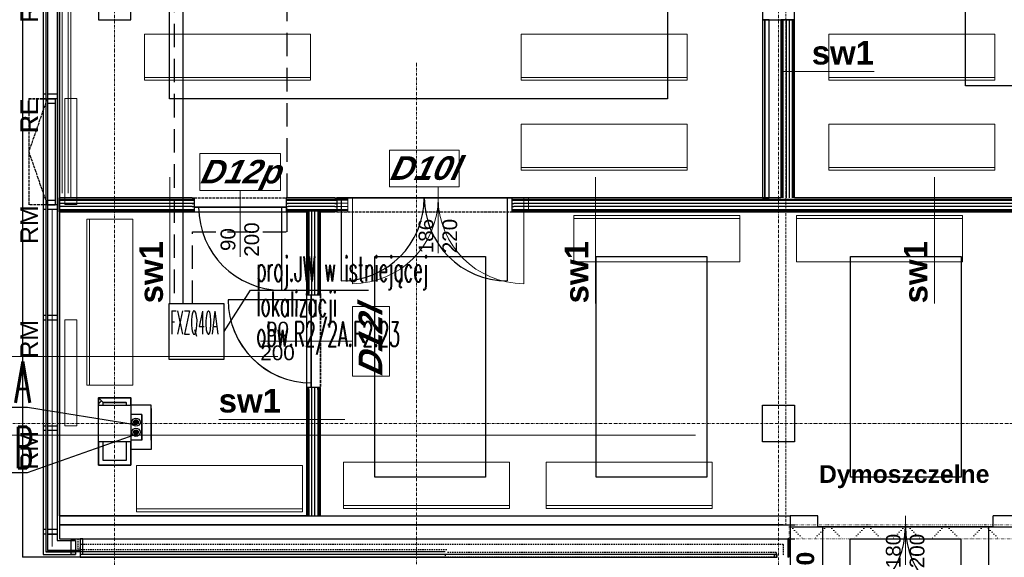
# Model space of a CAD drawing. Header units: millimetres. Extents: x -8642 to 28269, y -6609 to 3701.
# Tile 86 of 256: x -103 to 965, y -3620 to -3037. Entities that reach past the tile are written whole.
import ezdxf
from ezdxf.enums import TextEntityAlignment as Align

# ---------------------------------------------------------------- set-up
doc = ezdxf.new("R2010")
doc.units = ezdxf.units.MM
doc.header["$LTSCALE"] = 1000
doc.header["$MEASUREMENT"] = 0
for name, pattern in [('DASHED', [19.05, 12.7, -6.35]), ('rzut 1 pietra$0$ArchiTECH.PC 1. Line Type', [0.004, 0.003, -0.001]), ('rzut 1 pietra$0$ArchiTECH.PC 2. Line Type', [0.0025, 0.0015, -0.001]), ('rzut 1 pietra$0$ArchiTECH.PC 3. Line Type', [0.0013, 0.0003, -0.001]), ('rzut 1 pietra$0$ArchiTECH.PC 4. Line Type', [0.0028, 0.0003, -0.0025]), ('rzut 1 pietra$0$ArchiTECH.PC 5. Line Type', [0.0053, 0.003, -0.001, 0.0003, -0.001]), ('rzut 1 pietra$0$ArchiTECH.PC Solid Line Type', [0]), ('SUFIT_1 PIETRO$0$ArchiTECH.PC 1. Line Type', [0.004, 0.003, -0.001]), ('SUFIT_1 PIETRO$0$ArchiTECH.PC 2. Line Type', [0.0025, 0.0015, -0.001]), ('SUFIT_1 PIETRO$0$ArchiTECH.PC Solid Line Type', [0])]:
    doc.linetypes.add(name, pattern=pattern)
doc.layers.get('0').update_dxf_attribs({"lineweight": 25})
for name, color, linetype, lineweight in [('_Etap_4_klimatyzator_w starej_lokalizacji', 4, 'Continuous', 30), ('_Etap_4_opis', 7, 'Continuous', 30), ('_Numer_jednostki', 11, 'Continuous', 30), ('IS_ARCH', 254, 'Continuous', 18), ('IS_FREON_GAZ', 254, 'DASHED', 30), ('IS_HC_FREON_CIECZ', 254, 'Continuous', 30)]:
    doc.layers.add(name, color=color, linetype=linetype, lineweight=lineweight)
for name, color, linetype in [('IS_HC_IZOLACJA', 254, 'Continuous'), ('IS_UWAGI', 254, 'Continuous'), ('IS_WK_KAN_SKROPLINY', 254, 'DASHED'), ('SUFIT_1 PIETRO$0$ELEM KONSTRUKCJI - inwent', 254, 'Continuous'), ('SUFIT_1 PIETRO$0$INWENTARYZACJA', 254, 'Continuous'), ('SUFIT_1 PIETRO$0$Kalka 1', 254, 'Continuous'), ('SUFIT_1 PIETRO$0$Layer248', 254, 'Continuous'), ('SUFIT_1 PIETRO$0$sciany projektowane', 254, 'Continuous'), ('SUFIT_1 PIETRO$0$TYP SUFITÓW_NOWYCH', 254, 'Continuous')]:
    doc.layers.add(name, color=color, linetype=linetype)
doc.styles.add('romans1', font='simplex.shx', dxfattribs={"width": 0.8})
doc.styles.add('rzut 1 pietra$0$ArchiTECHStyle1', font='arial.ttf', dxfattribs={"height": 0.16})
doc.styles.add('rzut 1 pietra$0$ArchiTECHStyle3', font='arialbd.ttf', dxfattribs={"height": 0.192})
doc.styles.add('rzut 1 pietra$0$ArchiTECHStyle4', font='arialbi.ttf', dxfattribs={"oblique": 15, "height": 0.256})

# ---------------------------------------------------------------- blocks, each defined once
blk = doc.blocks.new('jw_FXZQ40A')
blk.add_lwpolyline([(0, 0), (60, 0), (60, 60), (0, 60)], close=True)
at = {"color": 7, "style": 'romans1', "width": 0.35}
blk.add_text('FXZQ40A', height=25, rotation=359.9189, dxfattribs=at).set_placement((1.5, 27.4))

msp = doc.modelspace()

# ---------------------------------------------------------------- hatches: boundary and pattern name
at = {"layer": 'IS_FREON_GAZ', "ltscale": 5}
msp.add_hatch(color=256, dxfattribs=at).paths.add_polyline_path([(25.6, -3473.4, 1), (20.6, -3473.4, 1)])
at = {"layer": 'IS_HC_FREON_CIECZ', "ltscale": 0.02}
msp.add_hatch(color=256, dxfattribs=at).paths.add_polyline_path([(25.6, -3484.3, 1), (20.6, -3484.3, 1)])

# ---------------------------------------------------------------- linework, layer by layer
at = {"layer": '_Etap_4_opis'}
for p, q in [((118.9, -3375.2), (147.4, -3330.4)), ((147.4, -3330.4), (275.2, -3330.4))]:
    msp.add_line(p, q, dxfattribs=at)
at = {"layer": '_Numer_jednostki'}
for points in [[(-202, -3457), (-94.4, -3457), (22.2, -3475.8)], [(-202, -3528), (-94.4, -3528), (22.2, -3486.8)]]:
    msp.add_lwpolyline(points, dxfattribs=at)
at = {"layer": 'IS_ARCH', "linetype": 'rzut 1 pietra$0$ArchiTECH.PC 5. Line Type'}
for p, q in [((0, 773.5), (0, -3884.1)), ((720, 773.5), (720, -3884.1)), ((327.5, -3083.8), (327.2, -6167.9)), ((6151.8, -3474.8), (-3581.2, -3474.8))]:
    msp.add_line(p, q, dxfattribs=at)
at = {"layer": 'IS_ARCH', "linetype": 'rzut 1 pietra$0$ArchiTECH.PC Solid Line Type'}
for p, q in [((-60, 60), (-60, -3574.8)), ((-77.5, -1257), (-77.5, -3616.8)), ((-74.5, -1257), (-74.5, -3613.8)), ((-73, -1257), (-73, -3612.3)), ((-62.5, -1257), (-62.5, -3601.8)), ((-100, -1824.5), (-100, -3619.8)), ((-60, -3000.1), (-60, -3230.1)), ((-47.5, -3230.1), (-47.5, -3000.1)), ((-59.9, -3006.3), (-59.9, -3584.8)), ((-57, -3006.3), (-57, -3224.9)), ((-50.3, -3006.3), (-50.3, -3224.9)), ((704.9, -3036.9), (702.4, -3036.9)), ((702.4, -3036.9), (702.4, -3230.2)), ((702.4, -3036.9), (702.4, -3230.2)), ((704.9, -3230.2), (704.9, -3036.9)), ((704.9, -3036.9), (704.9, -3230.2)), ((709.9, -3230.2), (709.9, -3036.9)), ((737.4, -3037), (722.4, -3037)), ((722.4, -3037), (722.4, -3230.2)), ((723.7, -3230.2), (723.7, -3037)), ((724.9, -3230.2), (724.9, -3037)), ((728.3, -3037), (728.3, -3230.2)), ((731.6, -3037), (731.6, -3230.2)), ((734.9, -3230.2), (734.9, -3037)), ((736.2, -3230.2), (736.2, -3037)), ((737.4, -3230.2), (737.4, -3037)), ((212.5, -3052.5), (32.5, -3052.5)), ((32.5, -3052.5), (32.5, -3102.5)), ((212.5, -3102.5), (212.5, -3052.5)), ((620.7, -3052.5), (440.7, -3052.5)), ((440.7, -3052.5), (440.7, -3102.5)), ((620.7, -3102.5), (620.7, -3052.5)), ((774.5, -3102.5), (774.5, -3052.5)), ((774.5, -3052.5), (954.5, -3052.5)), ((954.5, -3052.5), (954.5, -3102.5)), ((722.4, -3093.2), (823.6, -3093.2)), ((32.5, -3099.5), (212.5, -3099.5)), ((32.5, -3102.5), (212.5, -3102.5)), ((440.7, -3099.5), (620.7, -3099.5)), ((440.7, -3102.5), (620.7, -3102.5)), ((954.5, -3099.5), (774.5, -3099.5)), ((954.5, -3102.5), (774.5, -3102.5)), ((-77.5, -3117.5), (-77.5, -3122.5)), ((-74.5, -3117.5), (-77.5, -3117.5)), ((-74.5, -3117.5), (-74.5, -3122.5)), ((-73, -3117.5), (-73, -3122.5)), ((-62.5, -3117.5), (-73, -3117.5)), ((-62.5, -3117.5), (-62.5, -3122.5)), ((-74.5, -3122.5), (-77.5, -3122.5)), ((-73, -3122.5), (-73, -3127.5)), ((-73, -3122.5), (-64.5, -3122.5)), ((-62.5, -3122.5), (-73, -3122.5)), ((-73, -3127.5), (-64.5, -3127.5)), ((-64.5, -3122.5), (-64.6, -3237.5)), ((-64.5, -3122.5), (-64.5, -3127.5)), ((-41.1, -3122.5), (-54.1, -3122.5)), ((-54.1, -3122.5), (-54.1, -3237.5)), ((-41.1, -3122.5), (-54.1, -3122.5)), ((-54.1, -3122.5), (-54.1, -3237.5)), ((-41.1, -3122.5), (-54.1, -3122.5)), ((-54.1, -3122.5), (-54.1, -3237.5)), ((-41.1, -3122.5), (-54.1, -3122.5)), ((-54.1, -3122.5), (-54.1, -3237.5)), ((-41.1, -3237.5), (-41.1, -3122.5)), ((-41.1, -3237.5), (-41.1, -3122.5)), ((-41.1, -3237.5), (-41.1, -3122.5)), ((-41.1, -3237.5), (-41.1, -3122.5)), ((620.7, -3150.1), (440.7, -3150.1)), ((440.7, -3150.1), (440.7, -3200.1)), ((620.7, -3200.1), (620.7, -3150.1)), ((774.5, -3200.1), (774.5, -3150.1)), ((774.5, -3150.1), (954.5, -3150.1)), ((954.5, -3150.1), (954.5, -3200.1)), ((298, -3218.3), (298, -3178.3)), ((298, -3178.3), (373.6, -3178.3)), ((373.6, -3178.3), (373.6, -3218.3)), ((92.3, -3222.2), (92.3, -3182.2)), ((92.3, -3182.2), (179.9, -3182.2)), ((179.9, -3182.2), (179.9, -3222.2)), ((440.7, -3197.1), (620.7, -3197.1)), ((440.7, -3200.1), (620.7, -3200.1)), ((954.5, -3197.1), (774.5, -3197.1)), ((954.5, -3200.1), (774.5, -3200.1)), ((60, -3207.8), (60, -3344.6)), ((521.4, -3207.8), (521.4, -3344.6)), ((889.1, -3207.8), (889.1, -3344.6)), ((179.9, -3222.2), (92.3, -3222.2)), ((136.1, -3222.3), (136.1, -3294)), ((373.6, -3218.3), (298, -3218.3)), ((350.8, -3218.2), (350.8, -3290.2)), ((-73.1, -3232.5), (-73.1, -3237.5)), ((-73.1, -3232.5), (-64.6, -3232.5)), ((-64.6, -3232.5), (-64.6, -3237.5)), ((84.1, -3230.2), (-60.5, -3230.2)), ((-60.5, -3230.2), (-60.5, -3245.2)), ((-60.5, -3231.5), (84.1, -3231.5)), ((-60.5, -3232.7), (84.1, -3232.7)), ((-60, -3230.1), (-47.5, -3230.1)), ((84.1, -3230.2), (86.1, -3230.2)), ((84.1, -3231.5), (86.1, -3231.5)), ((84.1, -3232.7), (86.1, -3232.7)), ((86.1, -3230.2), (86.1, -3231.5)), ((86.1, -3231.5), (86.1, -3232.7)), ((86.1, -3232.7), (86.1, -3240.2)), ((188.1, -3230.2), (186.1, -3230.2)), ((186.1, -3230.2), (186.1, -3231.5)), ((186.1, -3231.5), (188.1, -3231.5)), ((186.1, -3231.5), (186.1, -3232.7)), ((186.1, -3232.7), (188.1, -3232.7)), ((186.1, -3232.7), (186.1, -3240.2)), ((250.8, -3230.2), (188.1, -3230.2)), ((188.1, -3231.5), (250.8, -3231.5)), ((188.1, -3232.7), (250.8, -3232.7)), ((250.8, -3230.2), (252.8, -3230.2)), ((250.8, -3231.5), (252.8, -3231.5)), ((250.8, -3232.7), (252.8, -3232.7)), ((252.8, -3230.2), (252.8, -3231.5)), ((252.8, -3230.2), (448.8, -3230.2)), ((448.8, -3230.2), (252.8, -3230.2)), ((252.8, -3230.2), (448.8, -3230.2)), ((252.8, -3231.5), (252.8, -3232.7)), ((252.8, -3232.7), (252.8, -3235.2)), ((257.8, -3230.2), (257.8, -3323.2)), ((443.8, -3230.2), (443.8, -3323.2)), ((450.8, -3230.2), (448.8, -3230.2)), ((448.8, -3230.2), (448.8, -3231.5)), ((448.8, -3231.5), (450.8, -3231.5)), ((448.8, -3231.5), (448.8, -3232.7)), ((448.8, -3232.7), (450.8, -3232.7)), ((448.8, -3232.7), (448.8, -3235.2)), ((660.3, -3230.2), (450.8, -3230.2)), ((450.8, -3231.5), (660.3, -3231.5)), ((450.8, -3232.7), (660.3, -3232.7)), ((722.4, -3230.2), (660.3, -3230.2)), ((660.3, -3231.5), (979.7, -3231.5)), ((660.3, -3232.7), (979.7, -3232.7)), ((702.4, -3230.2), (704.9, -3230.2)), ((702.4, -3230.2), (709.9, -3230.2)), ((979.7, -3230.2), (737.4, -3230.2)), ((-77.5, -3237.5), (-77.5, -3242.5)), ((-74.5, -3237.5), (-77.5, -3237.5)), ((-74.5, -3242.5), (-77.5, -3242.5)), ((-74.5, -3237.5), (-74.5, -3242.5)), ((-73.1, -3237.5), (-64.6, -3237.5)), ((-73, -3237.5), (-73, -3242.5)), ((-62.5, -3237.5), (-73, -3237.5)), ((-62.5, -3242.5), (-73, -3242.5)), ((-67.8, -3242.5), (-67.8, -3608.1)), ((-62.5, -3237.5), (-62.5, -3242.5)), ((84.1, -3236), (-60.5, -3236)), ((84.1, -3239.4), (-60.5, -3239.4)), ((-60.5, -3242.7), (84.1, -3242.7)), ((-60.5, -3244), (84.1, -3244)), ((-60.5, -3245.2), (84.1, -3245.2)), ((-54.1, -3237.5), (-41.1, -3237.5)), ((-54.1, -3237.5), (-41.1, -3237.5)), ((-54.1, -3237.5), (-41.1, -3237.5)), ((-54.1, -3237.5), (-41.1, -3237.5)), ((84.1, -3236), (86.1, -3236)), ((84.1, -3239.4), (86.1, -3239.4)), ((84.1, -3242.7), (86.1, -3242.7)), ((84.1, -3244), (86.1, -3244)), ((86.1, -3245.2), (84.1, -3245.2)), ((84.1, -3245.2), (86.1, -3245.2)), ((86.1, -3240.2), (86.1, -3242.7)), ((86.1, -3240.2), (186.1, -3240.2)), ((186.1, -3240.2), (86.1, -3240.2)), ((186.1, -3240.2), (86.1, -3240.2)), ((86.1, -3242.7), (86.1, -3244)), ((86.1, -3244), (86.1, -3245.2)), ((181.1, -3240.2), (181.1, -3330.2)), ((186.1, -3236), (188.1, -3236)), ((186.1, -3239.4), (188.1, -3239.4)), ((186.1, -3240.2), (186.1, -3242.7)), ((186.1, -3242.7), (188.1, -3242.7)), ((186.1, -3242.7), (186.1, -3244)), ((186.1, -3244), (188.1, -3244)), ((186.1, -3244), (186.1, -3245.2)), ((186.1, -3245.2), (188.1, -3245.2)), ((186.1, -3245.2), (188.1, -3245.2)), ((250.8, -3236), (188.1, -3236)), ((250.8, -3239.4), (188.1, -3239.4)), ((188.1, -3242.7), (250.8, -3242.7)), ((188.1, -3244), (250.8, -3244)), ((188.1, -3245.2), (208, -3245.2)), ((208, -3245.2), (208, -3333.7)), ((209.3, -3245.2), (209.3, -3333.7)), ((210.5, -3245.2), (210.5, -3333.7)), ((213.8, -3333.7), (213.8, -3245.2)), ((217.2, -3333.7), (217.2, -3245.2)), ((220.5, -3245.2), (220.5, -3333.7)), ((221.8, -3245.2), (221.8, -3333.7)), ((223, -3333.7), (223, -3245.2)), ((223, -3245.2), (250.8, -3245.2)), ((250.8, -3236), (252.8, -3236)), ((250.8, -3239.4), (252.8, -3239.4)), ((250.8, -3242.7), (252.8, -3242.7)), ((250.8, -3244), (252.8, -3244)), ((252.8, -3245.2), (250.8, -3245.2)), ((252.8, -3235.2), (252.8, -3242.7)), ((252.8, -3242.7), (252.8, -3244)), ((252.8, -3244), (252.8, -3245.2)), ((448.8, -3235.2), (448.8, -3242.7)), ((448.8, -3236), (450.8, -3236)), ((448.8, -3239.4), (450.8, -3239.4)), ((448.8, -3242.7), (450.8, -3242.7)), ((448.8, -3242.7), (448.8, -3244)), ((448.8, -3244), (450.8, -3244)), ((448.8, -3244), (448.8, -3245.2)), ((448.8, -3245.2), (450.8, -3245.2)), ((660.3, -3236), (450.8, -3236)), ((660.3, -3239.4), (450.8, -3239.4)), ((450.8, -3242.7), (660.3, -3242.7)), ((450.8, -3244), (660.3, -3244)), ((450.8, -3245.2), (660.3, -3245.2)), ((979.7, -3236), (660.3, -3236)), ((979.7, -3239.4), (660.3, -3239.4)), ((660.3, -3242.7), (979.7, -3242.7)), ((660.3, -3244), (979.7, -3244)), ((660.3, -3245.2), (979.7, -3245.2)), ((-30.3, -3253.2), (-30.3, -3433.2)), ((19.7, -3253.2), (-30.3, -3253.2)), ((-27.3, -3253.2), (-27.3, -3433.2)), ((19.7, -3433.2), (19.7, -3253.2)), ((677.9, -3249.4), (497.9, -3249.4)), ((497.9, -3249.4), (497.9, -3299.4)), ((677.9, -3252.4), (497.9, -3252.4)), ((677.9, -3299.4), (677.9, -3249.4)), ((919.4, -3249.4), (739.4, -3249.4)), ((739.4, -3249.4), (739.4, -3299.4)), ((919.4, -3252.4), (739.4, -3252.4)), ((919.4, -3299.4), (919.4, -3249.4)), ((497.9, -3299.4), (677.9, -3299.4)), ((739.4, -3299.4), (919.4, -3299.4)), ((213, -3340.7), (123, -3340.7)), ((208, -3335.7), (208, -3333.7)), ((208, -3335.7), (208, -3333.7)), ((209.3, -3335.7), (208, -3335.7)), ((209.3, -3335.7), (209.3, -3333.7)), ((210.5, -3335.7), (209.3, -3335.7)), ((210.5, -3335.7), (210.5, -3333.7)), ((213, -3335.7), (210.5, -3335.7)), ((220.5, -3335.7), (213, -3335.7)), ((213, -3335.7), (213, -3435.7)), ((213, -3435.7), (213, -3335.7)), ((213, -3335.7), (213, -3435.7)), ((213.8, -3335.7), (213.8, -3333.7)), ((217.2, -3335.7), (217.2, -3333.7)), ((220.5, -3335.7), (220.5, -3333.7)), ((221.8, -3335.7), (220.5, -3335.7)), ((221.8, -3335.7), (221.8, -3333.7)), ((223, -3335.7), (221.8, -3335.7)), ((223, -3333.7), (223, -3335.7)), ((257.9, -3423.5), (257.9, -3347.9)), ((257.9, -3347.9), (297.9, -3347.9)), ((297.9, -3347.9), (297.9, -3423.5)), ((-77.5, -3357.5), (-77.5, -3362.5)), ((-74.5, -3357.5), (-77.5, -3357.5)), ((-74.5, -3362.5), (-77.5, -3362.5)), ((-74.5, -3357.5), (-74.5, -3362.5)), ((-73, -3357.5), (-73, -3362.5)), ((-62.5, -3357.5), (-73, -3357.5)), ((-62.5, -3362.5), (-73, -3362.5)), ((-62.5, -3357.5), (-62.5, -3362.5)), ((-41.1, -3362.5), (-54.1, -3362.5)), ((-54.1, -3362.5), (-54.1, -3477.5)), ((-41.1, -3362.5), (-54.1, -3362.5)), ((-54.1, -3362.5), (-54.1, -3477.5)), ((-41.1, -3477.5), (-41.1, -3362.5)), ((-41.1, -3477.5), (-41.1, -3362.5)), ((258, -3385.7), (158, -3385.7)), ((-173.9, -3402.1), (177, -3402.1)), ((297.9, -3423.5), (257.9, -3423.5)), ((-30.3, -3433.2), (19.7, -3433.2)), ((209.3, -3435.7), (208, -3435.7)), ((208, -3435.7), (208, -3437.7)), ((208, -3437.7), (208, -3435.7)), ((208, -3437.7), (208, -3574.8)), ((210.5, -3435.7), (209.3, -3435.7)), ((209.3, -3437.7), (209.3, -3435.7)), ((209.3, -3437.7), (209.3, -3574.8)), ((213, -3435.7), (210.5, -3435.7)), ((210.5, -3437.7), (210.5, -3435.7)), ((210.5, -3437.7), (210.5, -3574.8)), ((220.5, -3435.7), (213, -3435.7)), ((213.8, -3437.7), (213.8, -3435.7)), ((213.8, -3574.8), (213.8, -3437.7)), ((217.2, -3437.7), (217.2, -3435.7)), ((217.2, -3574.8), (217.2, -3437.7)), ((221.8, -3435.7), (220.5, -3435.7)), ((220.5, -3437.7), (220.5, -3435.7)), ((220.5, -3437.7), (220.5, -3574.8)), ((223, -3435.7), (221.8, -3435.7)), ((221.8, -3437.7), (221.8, -3435.7)), ((221.8, -3437.7), (221.8, -3574.8)), ((223, -3437.7), (223, -3435.7)), ((223, -3574.8), (223, -3437.7)), ((-17.4, -3446.8), (-17.4, -3454.8)), ((17.6, -3446.8), (-17.4, -3446.8)), ((-12.4, -3452), (-17.4, -3447)), ((17.6, -3454.8), (17.6, -3446.8)), ((-17.5, -3454.8), (17.5, -3454.8)), ((-17.5, -3494.8), (-17.5, -3454.8)), ((-17.4, -3453.5), (-14.1, -3450.1)), ((-17.4, -3454.8), (-12.4, -3454.8)), ((-12.4, -3454.8), (-12.4, -3451.8)), ((-12.4, -3451.8), (12.6, -3451.8)), ((12.6, -3451.8), (12.6, -3454.8)), ((12.6, -3454.8), (17.6, -3454.8)), ((17.5, -3454.8), (17.5, -3494.8)), ((702.5, -3454.8), (737.4, -3454.8)), ((702.5, -3494.8), (702.5, -3454.8)), ((737.4, -3454.8), (737.4, -3494.8)), ((-74.5, -3477.5), (-77.5, -3477.5)), ((-77.5, -3477.5), (-77.5, -3482.5)), ((-74.5, -3477.5), (-74.5, -3482.5)), ((-62.5, -3477.5), (-73, -3477.5)), ((-73, -3477.5), (-73, -3482.5)), ((-62.5, -3477.5), (-62.5, -3482.5)), ((-54.1, -3477.5), (-41.1, -3477.5)), ((-54.1, -3477.5), (-41.1, -3477.5)), ((249.5, -3470.6), (112.8, -3470.6)), ((-173.9, -3487.5), (629.8, -3487.5)), ((-74.5, -3482.5), (-77.5, -3482.5)), ((-62.5, -3482.5), (-73, -3482.5)), ((17.5, -3494.8), (-17.5, -3494.8)), ((-12.4, -3494.8), (-17.4, -3494.8)), ((-17.4, -3494.8), (-17.4, -3519.8)), ((-12.4, -3514.8), (-12.4, -3494.8)), ((17.6, -3494.8), (12.6, -3494.8)), ((12.6, -3494.8), (12.6, -3514.8)), ((17.6, -3519.8), (17.6, -3494.8)), ((737.4, -3494.8), (702.5, -3494.8)), ((-17.4, -3519.8), (17.6, -3519.8)), ((12.6, -3514.8), (-12.4, -3514.8)), ((203.8, -3520.5), (23.8, -3520.5)), ((23.8, -3520.5), (23.8, -3570.5)), ((203.8, -3570.5), (203.8, -3520.5)), ((428, -3516.9), (248, -3516.9)), ((248, -3516.9), (248, -3566.9)), ((428, -3566.9), (428, -3516.9)), ((647.9, -3516.9), (467.9, -3516.9)), ((467.9, -3516.9), (467.9, -3566.9)), ((647.9, -3566.9), (647.9, -3516.9)), ((248, -3563.9), (428, -3563.9)), ((467.9, -3563.9), (647.9, -3563.9)), ((-60, -3574.8), (732.5, -3574.8)), ((23.8, -3567.5), (203.8, -3567.5)), ((23.8, -3570.5), (203.8, -3570.5)), ((208, -3574.8), (223, -3574.8)), ((248, -3566.9), (428, -3566.9)), ((467.9, -3566.9), (647.9, -3566.9)), ((762.5, -3574.8), (732.5, -3574.8)), ((732.5, -3574.8), (732.5, -3586.8)), ((732.5, -3574.8), (732.5, -4012.2)), ((762.5, -3581.8), (762.5, -3574.8)), ((857.5, -3574.8), (857.5, -3631.8)), ((982.5, -3574.8), (952.5, -3574.8)), ((952.5, -3581.8), (952.5, -3574.8)), ((-0.2, -3584.8), (-59.9, -3584.8)), ((-59.9, -3584.8), (737.6, -3584.8)), ((-59.9, -3584.8), (-59.9, -3599.8)), ((725.1, -3584.8), (-0.2, -3584.8)), ((732.5, -3586.8), (762.5, -3586.8)), ((762.5, -3586.8), (762.5, -3581.8)), ((762.5, -3586.8), (952.5, -3586.8)), ((952.5, -3586.8), (762.5, -3586.8)), ((767.5, -3586.8), (767.5, -3676.8)), ((947.5, -3586.8), (947.5, -3676.8)), ((952.5, -3586.8), (952.5, -3581.8)), ((952.5, -3586.8), (982.5, -3586.8)), ((952.5, -3586.8), (952.5, -3586.8)), ((-77.5, -3589.8), (-77.5, -3594.8)), ((-74.5, -3589.8), (-77.5, -3589.8)), ((-74.5, -3589.8), (-77.5, -3589.8)), ((-74.5, -3594.8), (-77.5, -3594.8)), ((-74.5, -3594.8), (-77.5, -3594.8)), ((-74.5, -3589.8), (-74.5, -3594.8)), ((-74.5, -3589.8), (-74.5, -3594.8)), ((-62.5, -3589.8), (-73, -3589.8)), ((-73, -3589.8), (-73, -3594.8)), ((-62.5, -3589.8), (-73, -3589.8)), ((-73, -3594.8), (-62.5, -3594.8)), ((-62.5, -3594.8), (-73, -3594.8)), ((-62.5, -3589.8), (-62.5, -3594.8)), ((-62.5, -3601.8), (-42.5, -3601.8)), ((-59.9, -3599.8), (737.6, -3599.8)), ((-47.5, -3601.8), (-47.5, -3612.3)), ((-42.5, -3601.8), (-47.5, -3601.8)), ((-42.5, -3601.8), (-42.5, -3612.3)), ((-34.5, -3599.8), (-37.5, -3599.8)), ((-37.5, -3599.8), (-37.5, -3619.8)), ((-34.5, -3616.8), (-34.5, -3599.8)), ((731.3, -3599.8), (730, -3599.8)), ((730, -3599.8), (730, -3619.8)), ((731.3, -3599.8), (731.2, -3619.8)), ((-77.5, -3616.8), (-42.5, -3616.8)), ((-74.5, -3613.8), (-42.5, -3613.8)), ((-42.5, -3612.3), (-73, -3612.3)), ((-42.5, -3612.3), (-47.5, -3612.3)), ((-47.5, -3613.8), (-47.5, -3616.8)), ((-47.5, -3613.8), (-42.5, -3613.8)), ((-47.5, -3613.8), (-47.5, -3616.8)), ((-42.5, -3613.8), (-47.5, -3613.8)), ((-42.5, -3616.8), (-47.5, -3616.8)), ((-45, -3612.4), (-37.7, -3612.4)), ((-45, -3612.5), (-45, -3613.8)), ((-45, -3612.5), (-37.6, -3612.5)), ((-45, -3613.8), (-37.6, -3613.8)), ((-42.5, -3613.8), (-42.5, -3616.8)), ((-42.5, -3613.8), (-42.5, -3616.8)), ((-37.7, -3609.2), (-37.7, -3612.4)), ((-37.6, -3612.5), (-37.6, -3613.8)), ((358.5, -3613.8), (-37.5, -3613.8)), ((-37.5, -3613.8), (-37.5, -3616.8)), ((358.5, -3616.8), (-37.5, -3616.8)), ((718.4, -3616.8), (-34.5, -3616.8)), ((715, -3616.8), (358.5, -3616.8)), ((715, -3616.8), (715, -3619.8)), ((718.4, -3619.8), (718.4, -3616.8)), ((358.5, -3619.8), (-100, -3619.8)), ((-37.5, -3619.8), (718.4, -3619.8)), ((731.2, -3619.8), (730, -3619.8))]:
    msp.add_line(p, q, dxfattribs=at)
at = {"layer": 'IS_ARCH', "linetype": 'rzut 1 pietra$0$ArchiTECH.PC 1. Line Type'}
for p, q in [((-60, -1262), (-59.9, -3599.8)), ((727.9, -1742.6), (727.9, -3584.8)), ((-93.2, -3122.5), (-93.2, -3237.5)), ((-73.2, -3122.5), (-93.2, -3180)), ((-93.2, -3122.5), (-73.2, -3122.5)), ((-93.2, -3180), (-73.1, -3237.5)), ((86.1, -3230.2), (186.1, -3230.2)), ((252.8, -3230.2), (448.8, -3230.2)), ((-73.1, -3237.5), (-93.2, -3237.5)), ((86.1, -3245.2), (186.1, -3245.2)), ((252.8, -3245.2), (448.8, -3245.2)), ((208, -3335.7), (208, -3435.7)), ((223, -3335.7), (223, -3435.7)), ((-59.9, -3599.8), (732.5, -3599.8)), ((732.5, -3599.8), (732.5, -4004))]:
    msp.add_line(p, q, dxfattribs=at)
at = {"layer": 'IS_ARCH', "linetype": 'rzut 1 pietra$0$ArchiTECH.PC 4. Line Type'}
for p, q in [((731.4, -3584.8), (746.4, -3599.8)), ((773.8, -3584.8), (758.8, -3599.8)), ((773.8, -3584.8), (788.8, -3599.8)), ((816.2, -3584.8), (801.2, -3599.8)), ((816.2, -3584.8), (831.2, -3599.8)), ((858.7, -3584.8), (843.7, -3599.8)), ((858.7, -3584.8), (873.7, -3599.8)), ((901.1, -3584.8), (886.1, -3599.8)), ((901.1, -3584.8), (916.1, -3599.8)), ((943.5, -3584.8), (928.5, -3599.8)), ((943.5, -3584.8), (958.5, -3599.8))]:
    msp.add_line(p, q, dxfattribs=at)
at = {"layer": 'IS_ARCH', "linetype": 'rzut 1 pietra$0$ArchiTECH.PC 3. Line Type'}
for p, q in [((731.4, -3584.8), (983.8, -3584.8)), ((731.4, -3599.8), (731.4, -3584.8)), ((983.8, -3599.8), (731.4, -3599.8))]:
    msp.add_line(p, q, dxfattribs=at)
at = {"layer": 'IS_ARCH', "linetype": 'rzut 1 pietra$0$ArchiTECH.PC 2. Line Type'}
for p, q in [((-40.1, -3599.8), (-40.1, -3612.3)), ((-37.5, -3599.8), (-37.5, -3611.8)), ((725, -3605.8), (-37.5, -3605.8)), ((725, -3605.8), (725, -3618.4)), ((-42.5, -3612.3), (-37.6, -3612.3)), ((360.1, -3611.8), (-37.5, -3611.8)), ((358.5, -3616.8), (358.5, -3619.8)), ((358.5, -3616.8), (358.5, -3619.8)), ((717.5, -3614.8), (360.1, -3614.8)), ((717.5, -3614.8), (717.5, -3619.8)), ((715, -3619.8), (358.5, -3619.8))]:
    msp.add_line(p, q, dxfattribs=at)
at = {"layer": 'IS_ARCH', "linetype": 'rzut 1 pietra$0$ArchiTECH.PC Solid Line Type'}
for centre, radius, start, end in [((257.8, -3230.2), 93, 270, 0), ((443.8, -3230.2), 93, 180, 270), ((181.1, -3240.2), 90, 180, 270), ((213, -3340.7), 90, 180, 270), ((767.5, -3586.8), 90, 270, 0), ((947.5, -3586.8), 90, 180, 270)]:
    msp.add_arc(centre, radius, start, end, dxfattribs=at)
at = {"layer": 'IS_FREON_GAZ', "ltscale": 0.002}
msp.add_lwpolyline([(389.9, -1060.1), (64.4, -1060.1), (64.4, -3345.2)], dxfattribs=at)
at = {"layer": 'IS_FREON_GAZ', "ltscale": 5}
msp.add_circle((23.1, -3473.4), 2.5, dxfattribs=at)
at = {"layer": 'IS_HC_FREON_CIECZ', "ltscale": 0.002}
msp.add_lwpolyline([(74.4, -3345.2), (74.4, -1070.1), (389.9, -1070.1)], dxfattribs=at)
at = {"layer": 'IS_HC_FREON_CIECZ', "ltscale": 0.02}
msp.add_circle((23.1, -3484.3), 2.5, dxfattribs=at)
at = {"layer": 'IS_HC_IZOLACJA'}
for centre in [(23.1, -3473.4), (23.1, -3484.3)]:
    msp.add_circle(centre, 4.5, dxfattribs=at)
at = {"layer": 'IS_UWAGI'}
for points in [[(39.6, -3493), (39.5, -3455), (17.5, -3455)], [(39.5, -3458.6), (39.6, -3503), (17.6, -3503)], [(29.6, -3493), (29.5, -3465), (17.5, -3465)], [(29.5, -3465), (29.6, -3493), (17.6, -3493)]]:
    msp.add_lwpolyline(points, dxfattribs=at)
at = {"layer": 'IS_WK_KAN_SKROPLINY', "lineweight": 30, "ltscale": 0.002}
msp.add_lwpolyline([(84.4, -3345.2), (84.4, -3267.1), (186.9, -3267.1), (186.9, -2316.1), (299.4, -2316.1)], dxfattribs=at)
at = {"layer": 'SUFIT_1 PIETRO$0$ELEM KONSTRUKCJI - inwent', "linetype": 'SUFIT_1 PIETRO$0$ArchiTECH.PC Solid Line Type'}
for p, q in [((-17.6, -2977), (-17.6, -3037)), ((17.4, -3037), (17.4, -2977)), ((702.4, -2977), (702.4, -3037)), ((737.4, -3037), (737.4, -2977)), ((-17.6, -3037), (17.4, -3037)), ((702.4, -3037), (737.4, -3037)), ((-17.5, -3454.8), (17.5, -3454.8)), ((-17.5, -3494.8), (-17.5, -3454.8)), ((17.5, -3454.8), (17.5, -3494.8)), ((702.5, -3454.8), (737.4, -3454.8)), ((702.5, -3494.8), (702.5, -3454.8)), ((737.4, -3454.8), (737.4, -3494.8)), ((17.5, -3494.8), (-17.5, -3494.8)), ((737.4, -3494.8), (702.5, -3494.8))]:
    msp.add_line(p, q, dxfattribs=at)
at = {"layer": 'SUFIT_1 PIETRO$0$INWENTARYZACJA', "linetype": 'SUFIT_1 PIETRO$0$ArchiTECH.PC Solid Line Type'}
for p, q in [((-17.4, -3446.9), (-17.4, -3454.9)), ((17.6, -3446.9), (-17.4, -3446.9)), ((-12.4, -3452.1), (-17.4, -3447.1)), ((17.6, -3454.9), (17.6, -3446.9)), ((-17.4, -3453.5), (-14.1, -3450.2)), ((-17.4, -3454.9), (-12.4, -3454.9)), ((-12.4, -3454.9), (-12.4, -3451.9)), ((-12.4, -3451.9), (12.6, -3451.9)), ((12.6, -3451.9), (12.6, -3454.9)), ((12.6, -3454.9), (17.6, -3454.9)), ((-12.4, -3494.9), (-17.4, -3494.9)), ((-17.4, -3494.9), (-17.4, -3519.9)), ((-12.4, -3514.9), (-12.4, -3494.9)), ((17.6, -3494.9), (12.6, -3494.9)), ((12.6, -3494.9), (12.6, -3514.9)), ((17.6, -3519.9), (17.6, -3494.9)), ((-17.4, -3519.9), (17.6, -3519.9)), ((12.6, -3514.9), (-12.4, -3514.9)), ((-34.5, -3599.9), (-37.5, -3599.9)), ((-37.5, -3599.9), (-37.5, -3619.9)), ((-34.5, -3616.9), (-34.5, -3599.9)), ((718.4, -3616.9), (-34.5, -3616.9)), ((718.4, -3619.9), (718.4, -3616.9)), ((-37.5, -3619.9), (718.4, -3619.9))]:
    msp.add_line(p, q, dxfattribs=at)
at = {"layer": 'SUFIT_1 PIETRO$0$Kalka 1', "linetype": 'SUFIT_1 PIETRO$0$ArchiTECH.PC Solid Line Type'}
for p, q in [((-60, 59.9), (-60, -3574.9)), ((-77.5, -1257.1), (-77.5, -3616.9)), ((-74.5, -1257.1), (-74.5, -3613.9)), ((-73, -1257.1), (-73, -3612.4)), ((-62.5, -1257.1), (-62.5, -3601.9)), ((-100, -1824.6), (-100, -3619.9)), ((-59.9, -3006.3), (-59.9, -3584.9)), ((-74.5, -3117.6), (-77.5, -3117.6)), ((-77.5, -3117.6), (-77.5, -3122.6)), ((-74.5, -3117.6), (-74.5, -3122.6)), ((-62.5, -3117.6), (-73, -3117.6)), ((-73, -3117.6), (-73, -3122.6)), ((-62.5, -3117.6), (-62.5, -3122.6)), ((-74.5, -3122.6), (-77.5, -3122.6)), ((-62.5, -3122.6), (-73, -3122.6)), ((-73, -3122.6), (-64.5, -3122.6)), ((-73, -3122.6), (-73, -3127.6)), ((-73, -3127.6), (-64.5, -3127.6)), ((-64.5, -3122.6), (-64.6, -3237.6)), ((-64.5, -3122.6), (-64.5, -3127.6)), ((-73.1, -3232.6), (-64.6, -3232.6)), ((-73.1, -3232.6), (-73.1, -3237.6)), ((-64.6, -3232.6), (-64.6, -3237.6)), ((-74.5, -3237.6), (-77.5, -3237.6)), ((-77.5, -3237.6), (-77.5, -3242.6)), ((-74.5, -3242.6), (-77.5, -3242.6)), ((-74.5, -3237.6), (-74.5, -3242.6)), ((-73.1, -3237.6), (-64.6, -3237.6)), ((-62.5, -3237.6), (-73, -3237.6)), ((-73, -3237.6), (-73, -3242.6)), ((-62.5, -3242.6), (-73, -3242.6)), ((-62.5, -3237.6), (-62.5, -3242.6)), ((-74.5, -3357.6), (-77.5, -3357.6)), ((-77.5, -3357.6), (-77.5, -3362.6)), ((-74.5, -3362.6), (-77.5, -3362.6)), ((-74.5, -3357.6), (-74.5, -3362.6)), ((-62.5, -3357.6), (-73, -3357.6)), ((-73, -3357.6), (-73, -3362.6)), ((-62.5, -3362.6), (-73, -3362.6)), ((-62.5, -3357.6), (-62.5, -3362.6)), ((-77.5, -3477.6), (-77.5, -3482.6)), ((-74.5, -3477.6), (-77.5, -3477.6)), ((-74.5, -3477.6), (-74.5, -3482.6)), ((-73, -3477.6), (-73, -3482.6)), ((-62.5, -3477.6), (-73, -3477.6)), ((-62.5, -3477.6), (-62.5, -3482.6)), ((-74.5, -3482.6), (-77.5, -3482.6)), ((-62.5, -3482.6), (-73, -3482.6)), ((-60, -3574.9), (732.5, -3574.9)), ((732.5, -3574.9), (732.5, -4012.3)), ((-59.9, -3584.9), (-59.9, -3599.9)), ((-59.9, -3584.9), (737.6, -3584.9)), ((-0.2, -3584.9), (-59.9, -3584.9)), ((725.1, -3584.9), (-0.2, -3584.9)), ((-74.5, -3589.9), (-77.5, -3589.9)), ((-74.5, -3589.9), (-77.5, -3589.9)), ((-77.5, -3589.9), (-77.5, -3594.9)), ((-74.5, -3594.9), (-77.5, -3594.9)), ((-74.5, -3594.9), (-77.5, -3594.9)), ((-74.5, -3589.9), (-74.5, -3594.9)), ((-74.5, -3589.9), (-74.5, -3594.9)), ((-62.5, -3589.9), (-73, -3589.9)), ((-73, -3589.9), (-73, -3594.9)), ((-62.5, -3589.9), (-73, -3589.9)), ((-62.5, -3594.9), (-73, -3594.9)), ((-73, -3594.9), (-62.5, -3594.9)), ((-62.5, -3589.9), (-62.5, -3594.9)), ((-62.5, -3601.9), (-42.5, -3601.9)), ((-59.9, -3599.9), (737.6, -3599.9)), ((-42.5, -3601.9), (-47.5, -3601.9)), ((-47.5, -3601.9), (-47.5, -3612.4)), ((-42.5, -3601.9), (-42.5, -3612.4)), ((730, -3599.9), (730, -3619.9)), ((731.3, -3599.9), (730, -3599.9)), ((731.3, -3599.9), (731.2, -3619.9)), ((-77.5, -3616.9), (-42.5, -3616.9)), ((-74.5, -3613.9), (-42.5, -3613.9)), ((-42.5, -3612.4), (-73, -3612.4)), ((-42.5, -3612.4), (-47.5, -3612.4)), ((-42.5, -3613.9), (-47.5, -3613.9)), ((-47.5, -3613.9), (-47.5, -3616.9)), ((-47.5, -3613.9), (-42.5, -3613.9)), ((-47.5, -3613.9), (-47.5, -3616.9)), ((-42.5, -3616.9), (-47.5, -3616.9)), ((-45, -3612.5), (-37.7, -3612.5)), ((-45, -3612.6), (-37.6, -3612.6)), ((-45, -3612.6), (-45, -3613.8)), ((-45, -3613.8), (-37.6, -3613.8)), ((-42.5, -3613.9), (-42.5, -3616.9)), ((-42.5, -3613.9), (-42.5, -3616.9)), ((-37.7, -3609.3), (-37.7, -3612.5)), ((-37.6, -3612.6), (-37.6, -3613.8)), ((-37.5, -3613.9), (-37.5, -3616.9)), ((358.5, -3613.9), (-37.5, -3613.9)), ((358.5, -3616.9), (-37.5, -3616.9)), ((715, -3616.9), (358.5, -3616.9)), ((715, -3616.9), (715, -3619.9)), ((358.5, -3619.9), (-100, -3619.9)), ((731.2, -3619.9), (730, -3619.9))]:
    msp.add_line(p, q, dxfattribs=at)
at = {"layer": 'SUFIT_1 PIETRO$0$Kalka 1', "linetype": 'SUFIT_1 PIETRO$0$ArchiTECH.PC 1. Line Type'}
for p, q in [((-60, -1262.1), (-59.9, -3599.9)), ((-93.2, -3122.6), (-73.2, -3122.6)), ((-73.2, -3122.6), (-93.2, -3180.1)), ((-93.2, -3122.6), (-93.2, -3237.6)), ((-93.2, -3180.1), (-73.1, -3237.6)), ((-73.1, -3237.6), (-93.2, -3237.6)), ((-59.9, -3599.9), (732.5, -3599.9)), ((732.5, -3599.9), (732.5, -4004.1))]:
    msp.add_line(p, q, dxfattribs=at)
at = {"layer": 'SUFIT_1 PIETRO$0$Kalka 1', "linetype": 'SUFIT_1 PIETRO$0$ArchiTECH.PC 2. Line Type'}
for p, q in [((-40.1, -3599.9), (-40.1, -3612.4)), ((-37.5, -3599.9), (-37.5, -3611.9)), ((725, -3605.9), (-37.5, -3605.9)), ((725, -3605.9), (725, -3618.5)), ((-42.5, -3612.4), (-37.6, -3612.4)), ((360.1, -3611.9), (-37.5, -3611.9)), ((358.5, -3616.9), (358.5, -3619.9)), ((717.5, -3614.9), (360.1, -3614.9)), ((717.5, -3614.9), (717.5, -3619.9)), ((715, -3619.9), (358.5, -3619.9))]:
    msp.add_line(p, q, dxfattribs=at)
at = {"layer": 'SUFIT_1 PIETRO$0$Layer248', "linetype": 'SUFIT_1 PIETRO$0$ArchiTECH.PC Solid Line Type'}
for p, q in [((704.9, -3037), (702.4, -3037)), ((702.4, -3037), (702.4, -3230.3)), ((709.9, -3037), (702.4, -3037)), ((702.4, -3037), (702.4, -3230.3)), ((704.9, -3230.3), (704.9, -3037)), ((704.9, -3037), (704.9, -3230.3)), ((709.9, -3230.3), (709.9, -3037)), ((702.4, -3230.3), (704.9, -3230.3)), ((702.4, -3230.3), (709.9, -3230.3))]:
    msp.add_line(p, q, dxfattribs=at)
at = {"layer": 'SUFIT_1 PIETRO$0$sciany projektowane', "linetype": 'SUFIT_1 PIETRO$0$ArchiTECH.PC Solid Line Type'}
for p, q in [((737.4, -3037.1), (722.4, -3037.1)), ((722.4, -3037.1), (722.4, -3230.2)), ((723.7, -3230.2), (723.7, -3037.1)), ((724.9, -3230.2), (724.9, -3037.1)), ((728.3, -3037.1), (728.3, -3230.2)), ((731.6, -3037.1), (731.6, -3230.2)), ((734.9, -3230.2), (734.9, -3037.1)), ((736.2, -3230.2), (736.2, -3037.1)), ((737.4, -3230.2), (737.4, -3037.1)), ((84.1, -3230.2), (-60.5, -3230.2)), ((-60.5, -3230.2), (-60.5, -3245.4)), ((-60.5, -3231.5), (84.1, -3231.5)), ((-60.5, -3232.8), (84.1, -3232.8)), ((84.1, -3230.2), (86.1, -3230.2)), ((84.1, -3231.5), (86.1, -3231.5)), ((84.1, -3232.8), (86.1, -3232.8)), ((86.1, -3230.2), (86.1, -3231.5)), ((86.1, -3231.5), (86.1, -3232.8)), ((86.1, -3232.8), (86.1, -3240.2)), ((188.1, -3230.2), (186.1, -3230.2)), ((186.1, -3230.2), (186.1, -3231.5)), ((186.1, -3231.5), (188.1, -3231.5)), ((186.1, -3231.5), (186.1, -3232.8)), ((186.1, -3232.8), (188.1, -3232.8)), ((186.1, -3232.8), (186.1, -3240.2)), ((238.8, -3230.2), (188.1, -3230.2)), ((188.1, -3231.5), (238.8, -3231.5)), ((188.1, -3232.8), (238.8, -3232.8)), ((238.8, -3230.2), (240.8, -3230.2)), ((238.8, -3231.5), (240.8, -3231.5)), ((238.8, -3232.8), (240.8, -3232.8)), ((240.8, -3230.2), (240.8, -3231.5)), ((240.8, -3230.2), (430.8, -3230.2)), ((430.8, -3230.2), (240.8, -3230.2)), ((240.8, -3230.2), (430.8, -3230.2)), ((240.8, -3231.5), (240.8, -3232.8)), ((240.8, -3232.8), (240.8, -3235.2)), ((245.8, -3230.2), (245.8, -3320.2)), ((425.8, -3230.2), (425.8, -3320.2)), ((432.8, -3230.2), (430.8, -3230.2)), ((430.8, -3230.2), (430.8, -3231.5)), ((430.8, -3231.5), (432.8, -3231.5)), ((430.8, -3231.5), (430.8, -3232.8)), ((430.8, -3232.8), (432.8, -3232.8)), ((430.8, -3232.8), (430.8, -3235.2)), ((660.3, -3230.2), (432.8, -3230.2)), ((432.8, -3231.5), (660.3, -3231.5)), ((432.8, -3232.8), (660.3, -3232.8)), ((722.4, -3230.2), (660.3, -3230.2)), ((660.3, -3231.5), (980.7, -3231.5)), ((660.3, -3232.8), (980.7, -3232.8)), ((980.7, -3230.2), (737.4, -3230.2)), ((84.1, -3236.1), (-60.5, -3236.1)), ((84.1, -3239.5), (-60.5, -3239.5)), ((-60.5, -3242.8), (84.1, -3242.8)), ((-60.5, -3244.1), (84.1, -3244.1)), ((-60.5, -3245.4), (84.1, -3245.4)), ((84.1, -3236.1), (86.1, -3236.1)), ((84.1, -3239.5), (86.1, -3239.5)), ((84.1, -3242.8), (86.1, -3242.8)), ((84.1, -3244.1), (86.1, -3244.1)), ((86.1, -3245.4), (84.1, -3245.4)), ((86.1, -3240.2), (86.1, -3242.8)), ((86.1, -3240.2), (186.1, -3240.2)), ((186.1, -3240.2), (86.1, -3240.2)), ((186.1, -3240.2), (86.1, -3240.2)), ((86.1, -3242.8), (86.1, -3244.1)), ((86.1, -3244.1), (86.1, -3245.2)), ((86.1, -3245.2), (86.1, -3245.4)), ((181.1, -3240.2), (181.1, -3330.2)), ((186.1, -3236.1), (188.1, -3236.1)), ((186.1, -3239.5), (188.1, -3239.5)), ((186.1, -3240.2), (186.1, -3242.8)), ((186.1, -3242.8), (188.1, -3242.8)), ((186.1, -3242.8), (186.1, -3244.1)), ((186.1, -3244.1), (188.1, -3244.1)), ((186.1, -3244.1), (186.1, -3245.2)), ((186.1, -3245.2), (186.1, -3245.4)), ((186.1, -3245.4), (188.1, -3245.4)), ((238.8, -3236.1), (188.1, -3236.1)), ((238.8, -3239.5), (188.1, -3239.5)), ((188.1, -3242.8), (238.8, -3242.8)), ((188.1, -3244.1), (238.8, -3244.1)), ((188.1, -3245.4), (207.9, -3245.4)), ((207.9, -3245.4), (207.9, -3333.8)), ((209.2, -3245.4), (209.2, -3333.8)), ((210.5, -3245.4), (210.5, -3333.8)), ((213.8, -3333.8), (213.8, -3245.4)), ((217.2, -3333.8), (217.2, -3245.4)), ((220.5, -3245.4), (220.5, -3333.8)), ((221.8, -3245.4), (221.8, -3333.8)), ((223.1, -3245.4), (238.8, -3245.4)), ((223.1, -3333.8), (223.1, -3245.4)), ((238.8, -3236.1), (240.8, -3236.1)), ((238.8, -3239.5), (240.8, -3239.5)), ((238.8, -3242.8), (240.8, -3242.8)), ((238.8, -3244.1), (240.8, -3244.1)), ((240.8, -3245.4), (238.8, -3245.4)), ((240.8, -3235.2), (240.8, -3242.8)), ((240.8, -3242.8), (240.8, -3244.1)), ((240.8, -3244.1), (240.8, -3245.4)), ((430.8, -3235.2), (430.8, -3242.8)), ((430.8, -3236.1), (432.8, -3236.1)), ((430.8, -3239.5), (432.8, -3239.5)), ((430.8, -3242.8), (432.8, -3242.8)), ((430.8, -3242.8), (430.8, -3244.1)), ((430.8, -3244.1), (432.8, -3244.1)), ((430.8, -3244.1), (430.8, -3245.4)), ((430.8, -3245.4), (432.8, -3245.4)), ((660.3, -3236.1), (432.8, -3236.1)), ((660.3, -3239.5), (432.8, -3239.5)), ((432.8, -3242.8), (660.3, -3242.8)), ((432.8, -3244.1), (660.3, -3244.1)), ((432.8, -3245.4), (660.3, -3245.4)), ((980.7, -3236.1), (660.3, -3236.1)), ((980.7, -3239.5), (660.3, -3239.5)), ((660.3, -3242.8), (980.7, -3242.8)), ((660.3, -3244.1), (980.7, -3244.1)), ((660.3, -3245.4), (980.7, -3245.4)), ((213.1, -3340.8), (123.1, -3340.8)), ((207.9, -3335.8), (207.9, -3333.8)), ((208.1, -3335.8), (207.9, -3335.8)), ((209.2, -3335.8), (208.1, -3335.8)), ((209.2, -3335.8), (209.2, -3333.8)), ((210.5, -3335.8), (209.2, -3335.8)), ((210.5, -3335.8), (210.5, -3333.8)), ((213.1, -3335.8), (210.5, -3335.8)), ((220.5, -3335.8), (213.1, -3335.8)), ((213.1, -3335.8), (213.1, -3435.8)), ((213.1, -3435.8), (213.1, -3335.8)), ((213.1, -3335.8), (213.1, -3435.8)), ((213.8, -3335.8), (213.8, -3333.8)), ((217.2, -3335.8), (217.2, -3333.8)), ((220.5, -3335.8), (220.5, -3333.8)), ((221.8, -3335.8), (220.5, -3335.8)), ((221.8, -3335.8), (221.8, -3333.8)), ((223.1, -3335.8), (221.8, -3335.8)), ((223.1, -3333.8), (223.1, -3335.8)), ((208.1, -3435.8), (207.9, -3435.8)), ((207.9, -3435.8), (207.9, -3437.8)), ((207.9, -3437.8), (207.9, -3574.9)), ((209.2, -3435.8), (208.1, -3435.8)), ((210.5, -3435.8), (209.2, -3435.8)), ((209.2, -3437.8), (209.2, -3435.8)), ((209.2, -3437.8), (209.2, -3574.9)), ((213.1, -3435.8), (210.5, -3435.8)), ((210.5, -3437.8), (210.5, -3435.8)), ((210.5, -3437.8), (210.5, -3574.9)), ((220.5, -3435.8), (213.1, -3435.8)), ((213.8, -3437.8), (213.8, -3435.8)), ((213.8, -3574.9), (213.8, -3437.8)), ((217.2, -3437.8), (217.2, -3435.8)), ((217.2, -3574.9), (217.2, -3437.8)), ((221.8, -3435.8), (220.5, -3435.8)), ((220.5, -3437.8), (220.5, -3435.8)), ((220.5, -3437.8), (220.5, -3574.9)), ((223.1, -3435.8), (221.8, -3435.8)), ((221.8, -3437.8), (221.8, -3435.8)), ((221.8, -3437.8), (221.8, -3574.9)), ((223.1, -3437.8), (223.1, -3435.8)), ((223.1, -3574.9), (223.1, -3437.8)), ((207.9, -3574.9), (223.1, -3574.9)), ((762.5, -3574.9), (732.5, -3574.9)), ((732.5, -3574.9), (732.5, -3586.9)), ((762.5, -3581.9), (762.5, -3574.9)), ((982.5, -3574.9), (952.5, -3574.9)), ((952.5, -3581.9), (952.5, -3574.9)), ((732.5, -3586.9), (762.5, -3586.9)), ((762.5, -3586.9), (762.5, -3581.9)), ((762.5, -3586.9), (952.5, -3586.9)), ((952.5, -3586.9), (762.5, -3586.9)), ((767.5, -3586.9), (767.5, -3676.9)), ((947.5, -3586.9), (947.5, -3676.9)), ((952.5, -3586.9), (952.5, -3581.9)), ((952.5, -3586.9), (982.5, -3586.9)), ((952.5, -3586.9), (952.5, -3586.9))]:
    msp.add_line(p, q, dxfattribs=at)
at = {"layer": 'SUFIT_1 PIETRO$0$sciany projektowane', "linetype": 'SUFIT_1 PIETRO$0$ArchiTECH.PC 1. Line Type'}
for p, q in [((86.1, -3230.2), (186.1, -3230.2)), ((240.8, -3230.2), (430.8, -3230.2)), ((86.1, -3245.4), (186.1, -3245.4)), ((240.8, -3245.4), (430.8, -3245.4)), ((207.9, -3335.8), (207.9, -3435.8)), ((223.1, -3335.8), (223.1, -3435.8))]:
    msp.add_line(p, q, dxfattribs=at)
at = {"layer": 'SUFIT_1 PIETRO$0$sciany projektowane', "linetype": 'SUFIT_1 PIETRO$0$ArchiTECH.PC Solid Line Type'}
for centre, start, end in [((245.8, -3230.2), 270, 0), ((425.8, -3230.2), 180, 270), ((181.1, -3240.2), 180, 270), ((213.1, -3340.8), 180, 270), ((767.5, -3586.9), 270, 0), ((947.5, -3586.9), 180, 270)]:
    msp.add_arc(centre, 90, start, end, dxfattribs=at)
at = {"layer": 'SUFIT_1 PIETRO$0$TYP SUFITÓW_NOWYCH', "linetype": 'SUFIT_1 PIETRO$0$ArchiTECH.PC Solid Line Type'}
for p, q in [((922.5, -3108.6), (922.5, -1849.4)), ((59.4, -3122.6), (59.4, -1862.6)), ((599.4, -1862.6), (599.4, -3122.6)), ((1402.4, -3108.6), (922.5, -3108.6)), ((599.4, -3122.6), (59.4, -3122.6)), ((-59.9, -3245.4), (207.9, -3245.4)), ((-59.9, -3574.9), (-59.9, -3245.4)), ((207.9, -3245.4), (207.9, -3574.9)), ((282.1, -3293.6), (402.1, -3293.6)), ((282.1, -3532.9), (282.1, -3293.6)), ((402.1, -3293.6), (402.1, -3532.9)), ((522.1, -3293.6), (642.2, -3293.6)), ((522.1, -3532.9), (522.1, -3293.6)), ((642.2, -3293.6), (642.2, -3532.9)), ((797.8, -3293.6), (917.8, -3293.6)), ((797.8, -3532.9), (797.8, -3293.6)), ((917.8, -3293.6), (917.8, -3532.9)), ((-17.4, -3446.9), (17.6, -3446.9)), ((-17.4, -3519.9), (-17.4, -3446.9)), ((17.6, -3446.9), (17.6, -3519.9)), ((17.6, -3519.9), (-17.4, -3519.9)), ((402.1, -3532.9), (282.1, -3532.9)), ((642.2, -3532.9), (522.1, -3532.9)), ((917.8, -3532.9), (797.8, -3532.9)), ((207.9, -3574.9), (-59.9, -3574.9)), ((797.5, -3599.9), (917.5, -3599.9)), ((797.5, -4363.5), (797.5, -3599.9)), ((917.5, -3599.9), (917.5, -4363.5))]:
    msp.add_line(p, q, dxfattribs=at)

# ---------------------------------------------------------------- block references
at = {"layer": '_Etap_4_klimatyzator_w starej_lokalizacji'}
msp.add_blockref('jw_FXZQ40A', (58.9, -3405.2), dxfattribs=at)

# ---------------------------------------------------------------- texts
at = {"layer": '_Etap_4_opis', "style": 'romans1', "width": 0.5}
for s, p in [('proj.JW w istniejącej', (153.6, -3320.8)), ('lokalizacji', (153.6, -3358.6)), ('obw.R2/2A.F2.23', (153.6, -3391.2))]:
    msp.add_text(s, height=27, rotation=359.9189, dxfattribs=at).set_placement(p)
at = {"layer": '_Numer_jednostki', "style": 'romans1', "width": 0.5}
for s, p in [('JZ.01A', (-191.4, -3452.3)), ('JZ.01B', (-191.4, -3523.3))]:
    msp.add_text(s, height=45, rotation=359.9189, dxfattribs=at).set_placement(p)
at = {"layer": 'IS_ARCH'}
for s, height, style, p in [('RE', 19.2, 'rzut 1 pietra$0$ArchiTECHStyle1', (-77.5, -3040.1)), ('RE', 19.2, 'rzut 1 pietra$0$ArchiTECHStyle1', (-77.5, -3159.6)), ('RE', 19.2, 'rzut 1 pietra$0$ArchiTECHStyle1', (-77.5, -3160.1)), ('RM', 19.2, 'rzut 1 pietra$0$ArchiTECHStyle1', (-77.5, -3280.1)), ('186', 16, 'rzut 1 pietra$0$ArchiTECHStyle1', (350.4, -3290.2)), ('220', 16, 'rzut 1 pietra$0$ArchiTECHStyle1', (376.2, -3290.2)), ('90', 16, 'rzut 1 pietra$0$ArchiTECHStyle1', (135.7, -3287.8)), ('200', 16, 'rzut 1 pietra$0$ArchiTECHStyle1', (161.4, -3294)), ('sw1', 25.6, 'rzut 1 pietra$0$ArchiTECHStyle3', (60, -3344.6)), ('sw1', 25.6, 'rzut 1 pietra$0$ArchiTECHStyle3', (521.4, -3344.6)), ('sw1', 25.6, 'rzut 1 pietra$0$ArchiTECHStyle3', (889.1, -3344.6)), ('RM', 19.2, 'rzut 1 pietra$0$ArchiTECHStyle1', (-77.5, -3404.3)), ('RM', 19.2, 'rzut 1 pietra$0$ArchiTECHStyle1', (-77.5, -3524.8)), ('180', 16, 'rzut 1 pietra$0$ArchiTECHStyle1', (857.1, -3631.8)), ('200', 16, 'rzut 1 pietra$0$ArchiTECHStyle1', (882.9, -3631.8)), ('EI60', 19.2, 'rzut 1 pietra$0$ArchiTECHStyle3', (764.3, -3669.1))]:
    msp.add_text(s, height=height, rotation=90, dxfattribs=dict(at, style=style)).set_placement(p, align=Align.BOTTOM_LEFT)
for s, height, style, p in [('sw1', 25.6, 'rzut 1 pietra$0$ArchiTECHStyle3', (755.9, -3093.2)), ('90', 16, 'rzut 1 pietra$0$ArchiTECHStyle1', (164.2, -3385.3)), ('200', 16, 'rzut 1 pietra$0$ArchiTECHStyle1', (158, -3411)), ('sw1', 25.6, 'rzut 1 pietra$0$ArchiTECHStyle3', (112.8, -3470.6)), ('Dymoszczelne', 19.2, 'rzut 1 pietra$0$ArchiTECHStyle3', (763.8, -3545))]:
    msp.add_text(s, height=height, dxfattribs=dict(at, style=style)).set_placement(p, align=Align.BOTTOM_LEFT)
at = {"layer": 'IS_ARCH', "style": 'rzut 1 pietra$0$ArchiTECHStyle4', "oblique": 15}
for s, p in [('D12p', (92.3, -3222.2)), ('D10l', (298, -3218.3))]:
    msp.add_text(s, height=25.6, dxfattribs=at).set_placement(p, align=Align.BOTTOM_LEFT)
msp.add_text('D12l', height=25.6, rotation=90, dxfattribs=at).set_placement((297.9, -3423.5), align=Align.BOTTOM_LEFT)

doc.saveas('drawing.dxf')
